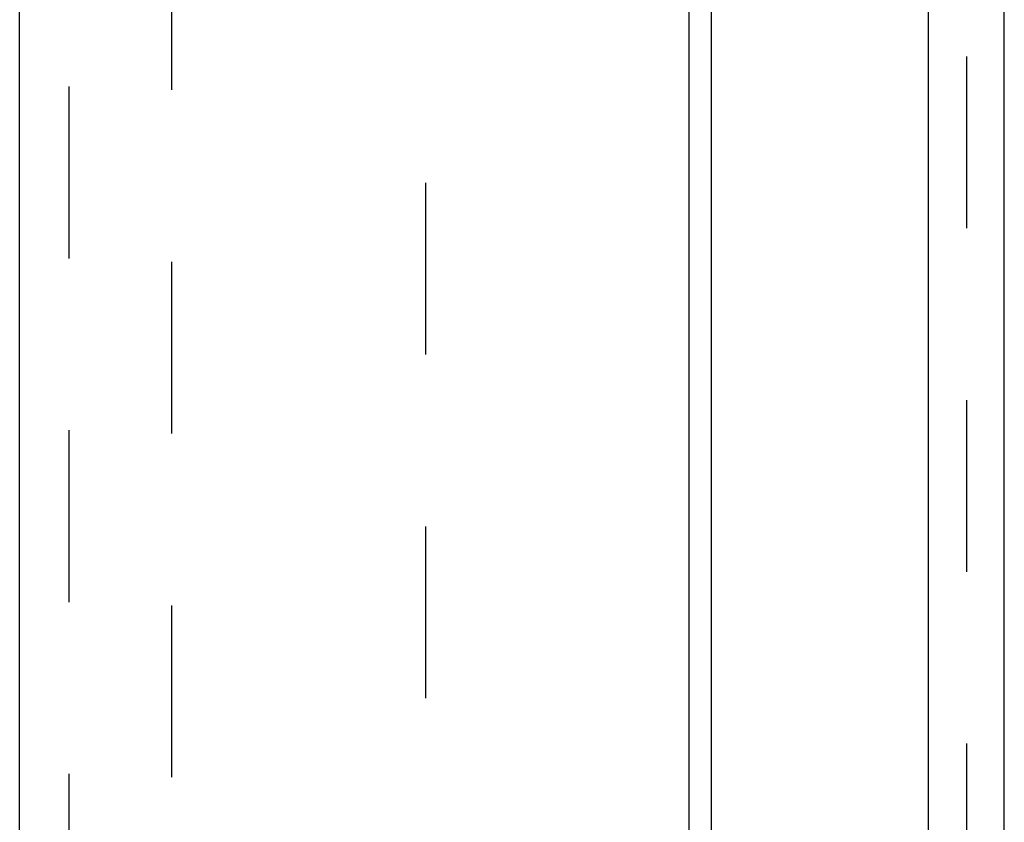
# Model space of a CAD drawing. Header units: inches. Extents: x 0 to 37.8, y 0 to 24.4.
# Tile 35 of 38: x 20.4 to 21.6, y 13 to 14. Entities that reach past the tile are written whole.
import ezdxf

# ---------------------------------------------------------------- set-up
doc = ezdxf.new("R2010")
doc.units = ezdxf.units.IN
doc.header["$LTSCALE"] = 2.077778
doc.header["$MEASUREMENT"] = 0
doc.linetypes.add('HIDDEN', pattern=[0.2, 0.1, -0.1])
doc.layers.get('0').update_dxf_attribs({"linetype": 'CONTINUOUS'})
doc.layers.add('DEFAULT_2', color=8, linetype='HIDDEN')
doc.layers.add('DOOR_ASSEMBLY', color=7, linetype='CONTINUOUS')

msp = doc.modelspace()

# ---------------------------------------------------------------- linework, layer by layer
at = {"color": 3, "linetype": 'Continuous'}
for p, q in [((21.6396, 8.6504), (21.6396, 16.5266)), ((21.5477, 8.714), (21.5477, 16.4629)), ((21.2848, 16.1496), (21.2848, 9.0273))]:
    msp.add_line(p, q, dxfattribs=at)
at = {"layer": 'DEFAULT_2', "color": 8, "linetype": 'HIDDEN'}
for p, q in [((21.5937, 16.4629), (21.5937, 8.714)), ((20.6323, 8.9423), (20.6323, 16.2346)), ((20.9396, 9.0379), (20.9396, 16.139))]:
    msp.add_line(p, q, dxfattribs=at)
at = {"layer": 'DOOR_ASSEMBLY', "color": 3, "linetype": 'Continuous'}
for p, q in [((20.4481, 8.7385), (20.4481, 16.4385)), ((21.2581, 8.7685), (21.2581, 16.4085))]:
    msp.add_line(p, q, dxfattribs=at)
at = {"layer": 'DOOR_ASSEMBLY', "color": 8, "linetype": 'HIDDEN'}
msp.add_line((20.5081, 8.7385), (20.5081, 16.4385), dxfattribs=at)

doc.saveas('drawing.dxf')
